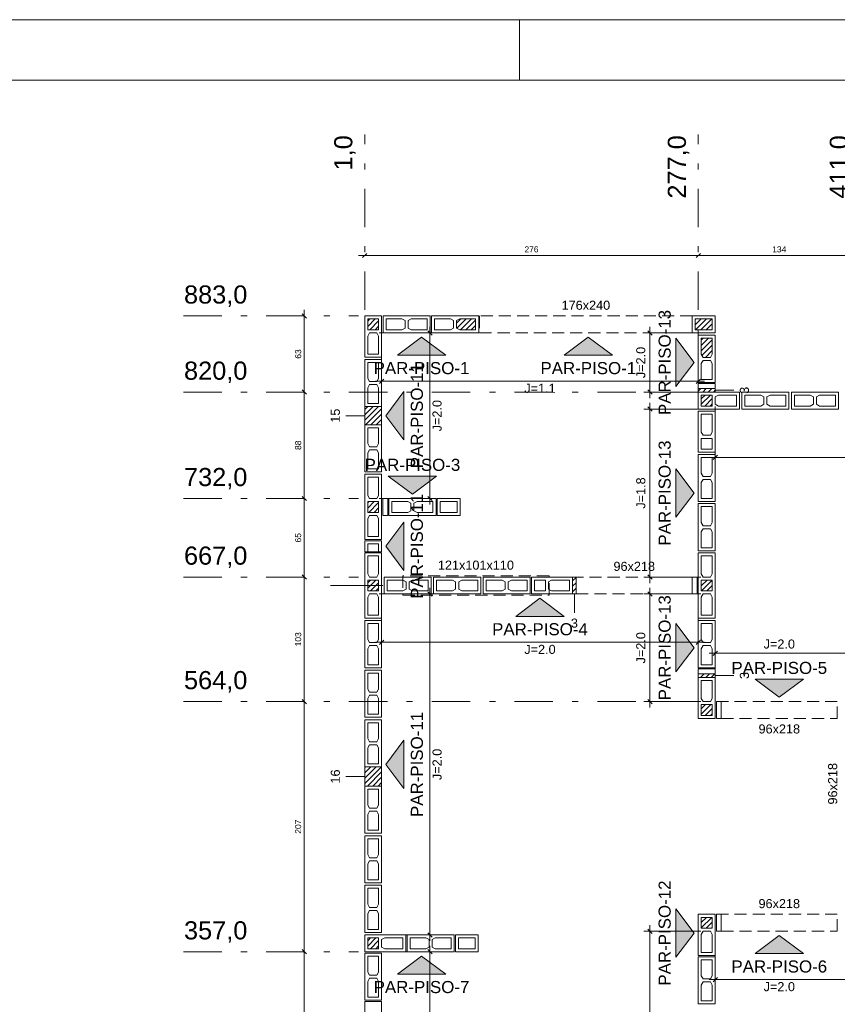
# Model space of a CAD drawing. Header units: millimetres. Extents: x 337 to 624, y -381 to -65.
# Tile 105 of 139: x 363 to 377, y -81 to -65. Entities that reach past the tile are written whole.
import ezdxf

# ---------------------------------------------------------------- set-up
doc = ezdxf.new("R2010")
doc.units = ezdxf.units.MM
doc.header["$MEASUREMENT"] = 0
doc.linetypes.add('DASHDOT2', pattern=[1.27, 0.635, -0.3175, 0, -0.3175])
doc.linetypes.add('JIS_02_2.0', pattern=[0.3, 0.2, -0.1])
for name, color, linetype, lineweight in [('Cotas', 7, 'Continuous', 5), ('Nível 1', 142, 'Continuous', 0), ('PA-Ajustes', 8, 'Continuous', 5), ('PA-Eixos', 9, 'DASHDOT2', 13), ('PA-Graute', 8, 'Continuous', 0), ('PA-Janelas', 6, 'JIS_02_2.0', 0), ('PA-Portas', 6, 'JIS_02_2.0', 0), ('PE-Contrafiamento L', 1, 'Continuous', 13), ('PE-Contrafiamento T', 1, 'Continuous', 5), ('PE-Inteiro', 7, 'Continuous', 5), ('PE-Meio', 1, 'Continuous', 5), ('PE-Pastilha', 3, 'Continuous', 5), ('PE-Textos paredes', 7, 'Continuous', 5), ('PRANCHA 01', 7, 'Continuous', 20), ('Texto da cota', 7, 'Continuous', 0), ('Textos', 7, 'Continuous', 5)]:
    doc.layers.add(name, color=color, linetype=linetype, lineweight=lineweight)
doc.styles.add('Arial', font='arial.ttf')
pattern_1 = [(45, (424.86718, -154.377345), (-0.044194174, 0.044194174), [])]

msp = doc.modelspace()

# ---------------------------------------------------------------- hatches: boundary and pattern name
at = {"layer": 'PA-Ajustes', "linetype": 'Continuous'}
h = msp.add_hatch(dxfattribs=at)
h.set_pattern_fill('ANSI31', color=8, scale=0.5, style=0)
h.set_pattern_definition(pattern_1)
h.paths.add_polyline_path([(374.6672, -71.1697), (374.3872, -71.1697), (374.3872, -71.2297), (374.6672, -71.2297)])
h = msp.add_hatch(dxfattribs=at)
h.set_pattern_fill('ANSI31', color=8, scale=0.5, style=0)
h.set_pattern_definition(pattern_1)
h.paths.add_polyline_path([(368.8672, -71.7697), (369.1472, -71.7697), (369.1472, -71.4697), (368.8672, -71.4697)])
h = msp.add_hatch(dxfattribs=at)
h.set_pattern_fill('ANSI31', color=8, scale=0.5, style=0)
h.set_pattern_definition(pattern_1)
h.paths.add_polyline_path([(372.3072, -74.2897), (372.3072, -74.5697), (372.3672, -74.5697), (372.3672, -74.2897)])
h = msp.add_hatch(dxfattribs=at)
h.set_pattern_fill('ANSI31', color=8, scale=0.5, style=0)
h.set_pattern_definition(pattern_1)
h.paths.add_polyline_path([(374.6672, -75.8897), (374.3872, -75.8897), (374.3872, -75.9497), (374.6672, -75.9497)])
h = msp.add_hatch(dxfattribs=at)
h.set_pattern_fill('ANSI31', color=8, scale=0.5, style=0)
h.set_pattern_definition(pattern_1)
h.paths.add_polyline_path([(368.8672, -77.7497), (369.1472, -77.7497), (369.1472, -77.4297), (368.8672, -77.4297)])
at = {"layer": 'PA-Graute', "linetype": 'Continuous'}
h = msp.add_hatch(dxfattribs=at)
h.set_pattern_fill('ANSI31', color=8, scale=0.5, style=0)
h.set_pattern_definition(pattern_1)
h.paths.add_polyline_path([(369.0972, -70.0197), (369.0972, -70.1997), (368.9172, -70.1997), (368.9172, -70.0197)])
h = msp.add_hatch(dxfattribs=at)
h.set_pattern_fill('ANSI31', color=8, scale=0.5, style=0)
h.set_pattern_definition(pattern_1)
h.paths.add_polyline_path([(370.7029, -70.1997), (370.4399, -70.1997), (370.3879, -70.1717), (370.3879, -70.0477), (370.4399, -70.0197), (370.7029, -70.0197)])
h = msp.add_hatch(dxfattribs=at)
h.set_pattern_fill('ANSI31', color=8, scale=0.5, style=0)
h.set_pattern_definition(pattern_1)
h.paths.add_polyline_path([(374.6172, -70.1997), (374.3372, -70.1997), (374.3372, -70.0197), (374.6172, -70.0197)])
h = msp.add_hatch(dxfattribs=at)
h.set_pattern_fill('ANSI31', color=8, scale=0.5, style=0)
h.set_pattern_definition(pattern_1)
h.paths.add_polyline_path([(374.6172, -70.3397), (374.6172, -70.6027), (374.5892, -70.6547), (374.4652, -70.6547), (374.4372, -70.6027), (374.4372, -70.3397)])
h = msp.add_hatch(dxfattribs=at)
h.set_pattern_fill('ANSI31', color=8, scale=0.5, style=0)
h.set_pattern_definition(pattern_1)
h.paths.add_polyline_path([(374.4372, -71.2797), (374.6172, -71.2797), (374.6172, -71.4597), (374.4372, -71.4597)])
h = msp.add_hatch(dxfattribs=at)
h.set_pattern_fill('ANSI31', color=8, scale=0.5, style=0)
h.set_pattern_definition(pattern_1)
h.paths.add_polyline_path([(369.0972, -73.0397), (369.0972, -73.2197), (368.9172, -73.2197), (368.9172, -73.0397)])
h = msp.add_hatch(dxfattribs=at)
h.set_pattern_fill('ANSI31', color=8, scale=0.5, style=0)
h.set_pattern_definition(pattern_1)
h.paths.add_polyline_path([(368.9172, -74.5197), (368.9172, -74.3397), (369.0972, -74.3397), (369.0972, -74.5197)])
h = msp.add_hatch(dxfattribs=at)
h.set_pattern_fill('ANSI31', color=8, scale=0.5, style=0)
h.set_pattern_definition(pattern_1)
h.paths.add_polyline_path([(374.6172, -74.3397), (374.6172, -74.5197), (374.4372, -74.5197), (374.4372, -74.3397)])
h = msp.add_hatch(dxfattribs=at)
h.set_pattern_fill('ANSI31', color=8, scale=0.5, style=0)
h.set_pattern_definition(pattern_1)
h.paths.add_polyline_path([(374.4372, -76.5797), (374.4372, -76.3997), (374.6172, -76.3997), (374.6172, -76.5797)])
h = msp.add_hatch(dxfattribs=at)
h.set_pattern_fill('ANSI31', color=8, scale=0.5, style=0)
h.set_pattern_definition(pattern_1)
h.paths.add_polyline_path([(374.6172, -79.9197), (374.6172, -80.0997), (374.4372, -80.0997), (374.4372, -79.9197)])
h = msp.add_hatch(dxfattribs=at)
h.set_pattern_fill('ANSI31', color=8, scale=0.5, style=0)
h.set_pattern_definition(pattern_1)
h.paths.add_polyline_path([(368.9172, -80.2597), (369.0972, -80.2597), (369.0972, -80.4397), (368.9172, -80.4397)])
at = {"layer": 'PE-Textos paredes', "linetype": 'Continuous'}
for points in [[(369.8072, -70.3197), (369.4072, -70.6197), (370.2072, -70.6197)], [(372.5672, -70.3197), (372.1672, -70.6197), (372.9672, -70.6197)], [(374.3172, -70.7397), (374.0172, -71.1397), (374.0172, -70.3397)], [(369.2172, -71.6197), (369.5172, -72.0197), (369.5172, -71.2197)], [(369.6572, -72.9197), (369.2572, -72.6197), (370.0572, -72.6197)], [(374.3172, -72.8997), (374.0172, -73.2997), (374.0172, -72.4997)], [(369.2172, -73.7797), (369.5172, -74.1797), (369.5172, -73.3797)], [(371.7672, -74.6397), (371.3672, -74.9397), (372.1672, -74.9397)], [(374.3172, -75.4597), (374.0172, -75.8597), (374.0172, -75.0597)], [(375.7273, -76.2797), (375.3273, -75.9797), (376.1273, -75.9797)], [(369.2172, -77.3897), (369.5172, -77.7897), (369.5172, -76.9897)], [(374.3172, -80.1797), (374.0172, -80.5797), (374.0172, -79.7797)], [(375.7273, -80.2197), (375.3273, -80.5197), (376.1273, -80.5197)], [(369.8072, -80.5597), (369.4072, -80.8597), (370.2072, -80.8597)]]:
    msp.add_hatch(color=7, dxfattribs=at).paths.add_polyline_path(points)

# ---------------------------------------------------------------- linework, layer by layer
at = {"layer": 'Cotas'}
for p, q in [((374.4872, -68.9697), (368.7672, -68.9697)), ((368.9025, -68.9343), (368.8318, -69.0051)), ((377.1674, -68.9697), (374.2872, -68.9697)), ((374.4225, -68.9343), (374.3518, -69.0051)), ((374.4225, -68.9343), (374.3518, -69.0051)), ((367.8672, -69.8697), (367.8672, -71.3297)), ((367.8318, -69.9343), (367.9025, -70.0051)), ((369.1472, -70.2097), (369.1472, -71.1497)), ((369.9472, -70.1497), (369.9472, -73.0897)), ((373.5872, -71.3297), (373.5872, -70.1497)), ((374.3872, -70.2097), (374.3872, -71.1497)), ((369.1072, -70.2497), (370.0472, -70.2497)), ((369.9118, -70.2143), (369.9825, -70.2851)), ((374.4272, -70.2497), (373.4872, -70.2497)), ((373.6225, -70.2851), (373.5518, -70.2143)), ((369.1825, -71.0143), (369.1118, -71.0851)), ((374.4225, -71.0143), (374.3518, -71.0851)), ((367.8672, -71.1297), (367.8672, -73.0897)), ((374.4872, -71.0497), (369.0472, -71.0497)), ((367.8318, -71.1943), (367.9025, -71.2651)), ((367.8318, -71.1943), (367.9025, -71.2651)), ((374.4272, -71.2297), (373.4872, -71.2297)), ((373.6225, -71.2651), (373.5518, -71.1943)), ((374.4272, -71.5097), (373.4872, -71.5097)), ((373.6225, -71.5451), (373.5518, -71.4743)), ((373.5872, -74.3897), (373.5872, -71.4097)), ((374.6672, -71.4697), (374.6672, -72.4097)), ((382.6474, -72.3097), (374.5672, -72.3097)), ((374.7025, -72.2743), (374.6318, -72.3451)), ((367.8318, -72.9543), (367.9025, -73.0251)), ((367.8318, -72.9543), (367.9025, -73.0251)), ((367.8672, -72.8897), (367.8672, -74.3897)), ((369.9118, -72.9543), (369.9825, -73.0251)), ((369.1072, -72.9897), (370.0472, -72.9897)), ((367.8318, -74.2543), (367.9025, -74.3251)), ((367.8318, -74.2543), (367.9025, -74.3251)), ((367.8672, -74.1897), (367.8672, -76.4497)), ((373.6225, -74.3251), (373.5518, -74.2543)), ((374.4272, -74.2897), (373.4872, -74.2897)), ((369.1072, -74.5697), (370.0472, -74.5697)), ((369.1472, -74.5297), (369.1472, -75.4697)), ((369.9118, -74.5343), (369.9825, -74.6051)), ((369.9472, -74.4697), (369.9472, -80.3097)), ((374.4272, -74.5697), (373.4872, -74.5697)), ((373.6225, -74.6051), (373.5518, -74.5343)), ((373.5872, -76.4497), (373.5872, -74.4697)), ((374.3872, -74.5297), (374.3872, -75.4697)), ((374.4872, -75.3697), (369.0472, -75.3697)), ((369.1825, -75.3343), (369.1118, -75.4051)), ((374.4225, -75.3343), (374.3518, -75.4051)), ((374.5672, -75.5497), (376.8874, -75.5497)), ((374.6318, -75.5851), (374.7025, -75.5143)), ((374.6672, -76.3897), (374.6672, -75.4497)), ((367.8318, -76.3143), (367.9025, -76.3851)), ((367.8318, -76.3143), (367.9025, -76.3851)), ((367.8672, -76.2497), (367.8672, -80.5897)), ((374.4272, -76.3497), (373.4872, -76.3497)), ((373.6225, -76.3851), (373.5518, -76.3143)), ((373.6225, -80.1851), (373.5518, -80.1143)), ((373.5872, -85.0899), (373.5872, -80.0497)), ((374.6672, -80.1097), (374.6672, -81.0497)), ((369.1072, -80.2097), (370.0472, -80.2097)), ((369.9118, -80.1743), (369.9825, -80.2451)), ((374.4272, -80.1497), (373.4872, -80.1497)), ((367.8318, -80.4543), (367.9025, -80.5251)), ((367.8318, -80.4543), (367.9025, -80.5251)), ((367.8672, -80.3897), (367.8672, -85.3699)), ((369.9118, -80.4543), (369.9825, -80.5251)), ((369.9472, -80.3897), (369.9472, -87.4299)), ((369.1072, -80.4897), (370.0472, -80.4897)), ((376.8874, -80.9497), (374.5672, -80.9497)), ((374.7025, -80.9143), (374.6318, -80.9851))]:
    msp.add_line(p, q, dxfattribs=at)
for points in [[(374.6772, -71.1997), (374.9772, -71.1997)], [(368.8572, -71.6197), (368.5572, -71.6197)], [(372.3372, -74.5797), (372.3372, -74.8797)], [(374.6772, -75.9197), (374.9772, -75.9197)], [(368.8572, -77.5897), (368.5572, -77.5897)]]:
    msp.add_lwpolyline(points, dxfattribs=at)
at = {"layer": 'Nível 1'}
msp.add_line((369.1672, -74.4297), (368.2999, -74.4297), dxfattribs=at)
at = {"layer": 'PA-Ajustes', "linetype": 'Continuous'}
for points in [[(374.6672, -71.1697), (374.3872, -71.1697), (374.3872, -71.2297), (374.6672, -71.2297), (374.6672, -71.1697)], [(368.8672, -71.7697), (369.1472, -71.7697), (369.1472, -71.4697), (368.8672, -71.4697), (368.8672, -71.7697)], [(372.3072, -74.2897), (372.3072, -74.5697), (372.3672, -74.5697), (372.3672, -74.2897), (372.3072, -74.2897)], [(374.6672, -75.8897), (374.3872, -75.8897), (374.3872, -75.9497), (374.6672, -75.9497), (374.6672, -75.8897)], [(368.8672, -77.7497), (369.1472, -77.7497), (369.1472, -77.4297), (368.8672, -77.4297), (368.8672, -77.7497)]]:
    msp.add_lwpolyline(points, dxfattribs=at)
at = {"layer": 'PA-Eixos'}
for p, q in [((368.8672, -69.8697), (368.8672, -66.9697)), ((374.3872, -69.8697), (374.3872, -66.9697)), ((365.8672, -69.9697), (368.7672, -69.9697)), ((365.8672, -71.2297), (374.2872, -71.2297)), ((365.8672, -72.9897), (368.7672, -72.9897)), ((365.8672, -74.2897), (368.7672, -74.2897)), ((365.8672, -76.3497), (374.2872, -76.3497)), ((365.8672, -80.4897), (368.7672, -80.4897))]:
    msp.add_line(p, q, dxfattribs=at)
at = {"layer": 'PA-Janelas'}
msp.add_lwpolyline([(369.4972, -74.2697), (369.4972, -74.5897), (371.9172, -74.5897), (371.9172, -74.2697), (369.4972, -74.2697)], dxfattribs=at)
at = {"layer": 'PA-Portas'}
for points in [[(370.7672, -69.9697), (370.7672, -70.2497), (374.2872, -70.2497), (374.2872, -69.9697), (370.7672, -69.9697)], [(372.3672, -74.2897), (372.3672, -74.5697), (374.2872, -74.5697), (374.2872, -74.2897), (372.3672, -74.2897)], [(376.6874, -76.6297), (376.6874, -76.3497), (374.7674, -76.3497), (374.7674, -76.6297), (376.6874, -76.6297)], [(374.7672, -79.8697), (374.7672, -80.1497), (376.6872, -80.1497), (376.6872, -79.8697), (374.7672, -79.8697)]]:
    msp.add_lwpolyline(points, dxfattribs=at)
at = {"layer": 'PE-Contrafiamento L', "linetype": 'Continuous'}
for points in [[(369.1472, -69.9697), (369.1472, -70.6497), (368.8672, -70.6497), (368.8672, -69.9697), (369.1472, -69.9697)], [(374.3872, -71.2297), (375.0672, -71.2297), (375.0672, -71.5097), (374.3872, -71.5097), (374.3872, -71.2297)], [(374.3872, -72.2247), (374.3872, -71.5447), (374.6672, -71.5447), (374.6672, -72.2247), (374.3872, -72.2247)], [(371.6272, -74.2897), (372.3072, -74.2897), (372.3072, -74.5697), (371.6272, -74.5697), (371.6272, -74.2897)], [(374.3872, -76.6297), (374.3872, -75.9497), (374.6672, -75.9497), (374.6672, -76.6297), (374.3872, -76.6297)], [(374.6672, -79.8697), (374.6672, -80.5497), (374.3872, -80.5497), (374.3872, -79.8697), (374.6672, -79.8697)], [(368.8672, -80.2097), (369.5472, -80.2097), (369.5472, -80.4897), (368.8672, -80.4897), (368.8672, -80.2097)]]:
    msp.add_lwpolyline(points, dxfattribs=at)
at = {"layer": 'PE-Contrafiamento L', "linetype": 'Continuous', "lineweight": 5}
for points in [[(369.0972, -70.0197), (369.0972, -70.1997), (368.9172, -70.1997), (368.9172, -70.0197), (369.0972, -70.0197)], [(369.0692, -70.2497), (369.0972, -70.3017), (369.0972, -70.5997), (368.9172, -70.5997), (368.9172, -70.3017), (368.9452, -70.2497), (369.0692, -70.2497)], [(374.4372, -71.2797), (374.6172, -71.2797), (374.6172, -71.4597), (374.4372, -71.4597), (374.4372, -71.2797)], [(374.6672, -71.3077), (374.7192, -71.2797), (375.0172, -71.2797), (375.0172, -71.4597), (374.7192, -71.4597), (374.6672, -71.4317), (374.6672, -71.3077)], [(374.4652, -71.9447), (374.4372, -71.8927), (374.4372, -71.5947), (374.6172, -71.5947), (374.6172, -71.8927), (374.5892, -71.9447), (374.4652, -71.9447)], [(374.4372, -72.1747), (374.4372, -71.9947), (374.6172, -71.9947), (374.6172, -72.1747), (374.4372, -72.1747)], [(371.6772, -74.3397), (371.8572, -74.3397), (371.8572, -74.5197), (371.6772, -74.5197), (371.6772, -74.3397)], [(371.9072, -74.3677), (371.9592, -74.3397), (372.2572, -74.3397), (372.2572, -74.5197), (371.9592, -74.5197), (371.9072, -74.4917), (371.9072, -74.3677)], [(374.4652, -76.3497), (374.4372, -76.2977), (374.4372, -75.9997), (374.6172, -75.9997), (374.6172, -76.2977), (374.5892, -76.3497), (374.4652, -76.3497)], [(374.4372, -76.5797), (374.4372, -76.3997), (374.6172, -76.3997), (374.6172, -76.5797), (374.4372, -76.5797)], [(374.6172, -79.9197), (374.6172, -80.0997), (374.4372, -80.0997), (374.4372, -79.9197), (374.6172, -79.9197)], [(368.9172, -80.2597), (369.0972, -80.2597), (369.0972, -80.4397), (368.9172, -80.4397), (368.9172, -80.2597)], [(369.1472, -80.2877), (369.1992, -80.2597), (369.4972, -80.2597), (369.4972, -80.4397), (369.1992, -80.4397), (369.1472, -80.4117), (369.1472, -80.2877)], [(374.5892, -80.1497), (374.6172, -80.2017), (374.6172, -80.4997), (374.4372, -80.4997), (374.4372, -80.2017), (374.4652, -80.1497), (374.5892, -80.1497)]]:
    msp.add_lwpolyline(points, dxfattribs=at)
at = {"layer": 'PE-Contrafiamento T', "linetype": 'Continuous'}
for points in [[(369.1472, -72.5897), (369.1472, -73.6697), (368.8672, -73.6697), (368.8672, -72.5897), (369.1472, -72.5897)], [(368.8672, -74.9697), (368.8672, -73.8897), (369.1472, -73.8897), (369.1472, -74.9697), (368.8672, -74.9697)], [(374.6672, -73.8897), (374.6672, -74.9697), (374.3872, -74.9697), (374.3872, -73.8897), (374.6672, -73.8897)]]:
    msp.add_lwpolyline(points, dxfattribs=at)
at = {"layer": 'PE-Contrafiamento T', "linetype": 'Continuous', "lineweight": 5}
for points in [[(369.0972, -72.6397), (369.0972, -72.9377), (369.0692, -72.9897), (368.9452, -72.9897), (368.9172, -72.9377), (368.9172, -72.6397), (369.0972, -72.6397)], [(369.0972, -73.0397), (369.0972, -73.2197), (368.9172, -73.2197), (368.9172, -73.0397), (369.0972, -73.0397)], [(368.9172, -73.6197), (368.9172, -73.3217), (368.9452, -73.2697), (369.0692, -73.2697), (369.0972, -73.3217), (369.0972, -73.6197), (368.9172, -73.6197)], [(369.0972, -73.9397), (369.0972, -74.2377), (369.0692, -74.2897), (368.9452, -74.2897), (368.9172, -74.2377), (368.9172, -73.9397), (369.0972, -73.9397)], [(374.6172, -73.9397), (374.6172, -74.2377), (374.5892, -74.2897), (374.4652, -74.2897), (374.4372, -74.2377), (374.4372, -73.9397), (374.6172, -73.9397)], [(368.9172, -74.5197), (368.9172, -74.3397), (369.0972, -74.3397), (369.0972, -74.5197), (368.9172, -74.5197)], [(374.6172, -74.3397), (374.6172, -74.5197), (374.4372, -74.5197), (374.4372, -74.3397), (374.6172, -74.3397)], [(368.9172, -74.9197), (368.9172, -74.6217), (368.9452, -74.5697), (369.0692, -74.5697), (369.0972, -74.6217), (369.0972, -74.9197), (368.9172, -74.9197)], [(374.4372, -74.9197), (374.4372, -74.6217), (374.4652, -74.5697), (374.5892, -74.5697), (374.6172, -74.6217), (374.6172, -74.9197), (374.4372, -74.9197)]]:
    msp.add_lwpolyline(points, dxfattribs=at)
at = {"layer": 'PE-Inteiro', "linetype": 'Continuous'}
for points in [[(369.17, -69.9697), (369.95, -69.9697), (369.95, -70.2497), (369.17, -70.2497), (369.17, -69.9697)], [(369.9729, -69.9697), (370.7529, -69.9697), (370.7529, -70.2497), (369.9729, -70.2497), (369.9729, -69.9697)], [(374.6672, -70.2897), (374.6672, -71.0697), (374.3872, -71.0697), (374.3872, -70.2897), (374.6672, -70.2897)], [(368.8672, -71.4697), (368.8672, -70.6897), (369.1472, -70.6897), (369.1472, -71.4697), (368.8672, -71.4697)], [(375.1072, -71.2297), (375.8872, -71.2297), (375.8872, -71.5097), (375.1072, -71.5097), (375.1072, -71.2297)], [(375.9272, -71.2297), (376.7072, -71.2297), (376.7072, -71.5097), (375.9272, -71.5097), (375.9272, -71.2297)], [(368.8672, -72.5497), (368.8672, -71.7697), (369.1472, -71.7697), (369.1472, -72.5497), (368.8672, -72.5497)], [(374.6672, -72.2597), (374.6672, -73.0397), (374.3872, -73.0397), (374.3872, -72.2597), (374.6672, -72.2597)], [(370.0472, -73.2697), (369.2672, -73.2697), (369.2672, -72.9897), (370.0472, -72.9897), (370.0472, -73.2697)], [(374.6672, -73.0747), (374.6672, -73.8547), (374.3872, -73.8547), (374.3872, -73.0747), (374.6672, -73.0747)], [(369.1872, -74.2897), (369.9672, -74.2897), (369.9672, -74.5697), (369.1872, -74.5697), (369.1872, -74.2897)], [(370.0072, -74.2897), (370.7872, -74.2897), (370.7872, -74.5697), (370.0072, -74.5697), (370.0072, -74.2897)], [(370.8272, -74.2897), (371.6072, -74.2897), (371.6072, -74.5697), (370.8272, -74.5697), (370.8272, -74.2897)], [(368.8672, -75.7897), (368.8672, -75.0097), (369.1472, -75.0097), (369.1472, -75.7897), (368.8672, -75.7897)], [(374.6672, -75.0097), (374.6672, -75.7897), (374.3872, -75.7897), (374.3872, -75.0097), (374.6672, -75.0097)], [(368.8672, -76.6097), (368.8672, -75.8297), (369.1472, -75.8297), (369.1472, -76.6097), (368.8672, -76.6097)], [(368.8672, -77.4297), (368.8672, -76.6497), (369.1472, -76.6497), (369.1472, -77.4297), (368.8672, -77.4297)], [(368.8672, -78.5297), (368.8672, -77.7497), (369.1472, -77.7497), (369.1472, -78.5297), (368.8672, -78.5297)], [(368.8672, -79.3497), (368.8672, -78.5697), (369.1472, -78.5697), (369.1472, -79.3497), (368.8672, -79.3497)], [(368.8672, -80.1697), (368.8672, -79.3897), (369.1472, -79.3897), (369.1472, -80.1697), (368.8672, -80.1697)], [(369.5672, -80.2097), (370.3472, -80.2097), (370.3472, -80.4897), (369.5672, -80.4897), (369.5672, -80.2097)], [(368.8672, -81.2919), (368.8672, -80.5119), (369.1472, -80.5119), (369.1472, -81.2919), (368.8672, -81.2919)], [(374.6672, -80.5731), (374.6672, -81.3531), (374.3872, -81.3531), (374.3872, -80.5731), (374.6672, -80.5731)], [(368.8672, -82.0942), (368.8672, -81.3142), (369.1472, -81.3142), (369.1472, -82.0942), (368.8672, -82.0942)]]:
    msp.add_lwpolyline(points, dxfattribs=at)
at = {"layer": 'PE-Inteiro', "linetype": 'Continuous', "lineweight": 5}
for points in [[(369.22, -70.0197), (369.483, -70.0197), (369.535, -70.0477), (369.535, -70.1717), (369.483, -70.1997), (369.22, -70.1997), (369.22, -70.0197)], [(369.9, -70.1997), (369.637, -70.1997), (369.585, -70.1717), (369.585, -70.0477), (369.637, -70.0197), (369.9, -70.0197), (369.9, -70.1997)], [(370.0229, -70.0197), (370.2859, -70.0197), (370.3379, -70.0477), (370.3379, -70.1717), (370.2859, -70.1997), (370.0229, -70.1997), (370.0229, -70.0197)], [(370.7029, -70.1997), (370.4399, -70.1997), (370.3879, -70.1717), (370.3879, -70.0477), (370.4399, -70.0197), (370.7029, -70.0197), (370.7029, -70.1997)], [(374.6172, -70.3397), (374.6172, -70.6027), (374.5892, -70.6547), (374.4652, -70.6547), (374.4372, -70.6027), (374.4372, -70.3397), (374.6172, -70.3397)], [(369.0972, -70.7397), (369.0972, -71.0027), (369.0692, -71.0547), (368.9452, -71.0547), (368.9172, -71.0027), (368.9172, -70.7397), (369.0972, -70.7397)], [(374.4372, -71.0197), (374.4372, -70.7567), (374.4652, -70.7047), (374.5892, -70.7047), (374.6172, -70.7567), (374.6172, -71.0197), (374.4372, -71.0197)], [(368.9172, -71.4197), (368.9172, -71.1567), (368.9452, -71.1047), (369.0692, -71.1047), (369.0972, -71.1567), (369.0972, -71.4197), (368.9172, -71.4197)], [(375.1572, -71.2797), (375.4202, -71.2797), (375.4722, -71.3077), (375.4722, -71.4317), (375.4202, -71.4597), (375.1572, -71.4597), (375.1572, -71.2797)], [(375.8372, -71.4597), (375.5742, -71.4597), (375.5222, -71.4317), (375.5222, -71.3077), (375.5742, -71.2797), (375.8372, -71.2797), (375.8372, -71.4597)], [(375.9772, -71.2797), (376.2402, -71.2797), (376.2922, -71.3077), (376.2922, -71.4317), (376.2402, -71.4597), (375.9772, -71.4597), (375.9772, -71.2797)], [(376.6572, -71.4597), (376.3942, -71.4597), (376.3422, -71.4317), (376.3422, -71.3077), (376.3942, -71.2797), (376.6572, -71.2797), (376.6572, -71.4597)], [(369.0972, -71.8197), (369.0972, -72.0827), (369.0692, -72.1347), (368.9452, -72.1347), (368.9172, -72.0827), (368.9172, -71.8197), (369.0972, -71.8197)], [(368.9172, -72.4997), (368.9172, -72.2367), (368.9452, -72.1847), (369.0692, -72.1847), (369.0972, -72.2367), (369.0972, -72.4997), (368.9172, -72.4997)], [(374.6172, -72.3097), (374.6172, -72.5727), (374.5892, -72.6247), (374.4652, -72.6247), (374.4372, -72.5727), (374.4372, -72.3097), (374.6172, -72.3097)], [(374.4372, -72.9897), (374.4372, -72.7267), (374.4652, -72.6747), (374.5892, -72.6747), (374.6172, -72.7267), (374.6172, -72.9897), (374.4372, -72.9897)], [(369.3172, -73.0397), (369.5802, -73.0397), (369.6322, -73.0677), (369.6322, -73.1917), (369.5802, -73.2197), (369.3172, -73.2197), (369.3172, -73.0397)], [(369.9972, -73.2197), (369.7342, -73.2197), (369.6822, -73.1917), (369.6822, -73.0677), (369.7342, -73.0397), (369.9972, -73.0397), (369.9972, -73.2197)], [(374.6172, -73.1247), (374.6172, -73.3877), (374.5892, -73.4397), (374.4652, -73.4397), (374.4372, -73.3877), (374.4372, -73.1247), (374.6172, -73.1247)], [(374.4372, -73.8047), (374.4372, -73.5417), (374.4652, -73.4897), (374.5892, -73.4897), (374.6172, -73.5417), (374.6172, -73.8047), (374.4372, -73.8047)], [(369.2372, -74.3397), (369.5002, -74.3397), (369.5522, -74.3677), (369.5522, -74.4917), (369.5002, -74.5197), (369.2372, -74.5197), (369.2372, -74.3397)], [(369.9172, -74.5197), (369.6542, -74.5197), (369.6022, -74.4917), (369.6022, -74.3677), (369.6542, -74.3397), (369.9172, -74.3397), (369.9172, -74.5197)], [(370.0572, -74.3397), (370.3202, -74.3397), (370.3722, -74.3677), (370.3722, -74.4917), (370.3202, -74.5197), (370.0572, -74.5197), (370.0572, -74.3397)], [(370.7372, -74.5197), (370.4742, -74.5197), (370.4222, -74.4917), (370.4222, -74.3677), (370.4742, -74.3397), (370.7372, -74.3397), (370.7372, -74.5197)], [(370.8772, -74.3397), (371.1402, -74.3397), (371.1922, -74.3677), (371.1922, -74.4917), (371.1402, -74.5197), (370.8772, -74.5197), (370.8772, -74.3397)], [(371.5572, -74.5197), (371.2942, -74.5197), (371.2422, -74.4917), (371.2422, -74.3677), (371.2942, -74.3397), (371.5572, -74.3397), (371.5572, -74.5197)], [(369.0972, -75.0597), (369.0972, -75.3227), (369.0692, -75.3747), (368.9452, -75.3747), (368.9172, -75.3227), (368.9172, -75.0597), (369.0972, -75.0597)], [(374.6172, -75.0597), (374.6172, -75.3227), (374.5892, -75.3747), (374.4652, -75.3747), (374.4372, -75.3227), (374.4372, -75.0597), (374.6172, -75.0597)], [(368.9172, -75.7397), (368.9172, -75.4767), (368.9452, -75.4247), (369.0692, -75.4247), (369.0972, -75.4767), (369.0972, -75.7397), (368.9172, -75.7397)], [(374.4372, -75.7397), (374.4372, -75.4767), (374.4652, -75.4247), (374.5892, -75.4247), (374.6172, -75.4767), (374.6172, -75.7397), (374.4372, -75.7397)], [(369.0972, -75.8797), (369.0972, -76.1427), (369.0692, -76.1947), (368.9452, -76.1947), (368.9172, -76.1427), (368.9172, -75.8797), (369.0972, -75.8797)], [(368.9172, -76.5597), (368.9172, -76.2967), (368.9452, -76.2447), (369.0692, -76.2447), (369.0972, -76.2967), (369.0972, -76.5597), (368.9172, -76.5597)], [(369.0972, -76.6997), (369.0972, -76.9627), (369.0692, -77.0147), (368.9452, -77.0147), (368.9172, -76.9627), (368.9172, -76.6997), (369.0972, -76.6997)], [(368.9172, -77.3797), (368.9172, -77.1167), (368.9452, -77.0647), (369.0692, -77.0647), (369.0972, -77.1167), (369.0972, -77.3797), (368.9172, -77.3797)], [(369.0972, -77.7997), (369.0972, -78.0627), (369.0692, -78.1147), (368.9452, -78.1147), (368.9172, -78.0627), (368.9172, -77.7997), (369.0972, -77.7997)], [(368.9172, -78.4797), (368.9172, -78.2167), (368.9452, -78.1647), (369.0692, -78.1647), (369.0972, -78.2167), (369.0972, -78.4797), (368.9172, -78.4797)], [(369.0972, -78.6197), (369.0972, -78.8827), (369.0692, -78.9347), (368.9452, -78.9347), (368.9172, -78.8827), (368.9172, -78.6197), (369.0972, -78.6197)], [(368.9172, -79.2997), (368.9172, -79.0367), (368.9452, -78.9847), (369.0692, -78.9847), (369.0972, -79.0367), (369.0972, -79.2997), (368.9172, -79.2997)], [(369.0972, -79.4397), (369.0972, -79.7027), (369.0692, -79.7547), (368.9452, -79.7547), (368.9172, -79.7027), (368.9172, -79.4397), (369.0972, -79.4397)], [(368.9172, -80.1197), (368.9172, -79.8567), (368.9452, -79.8047), (369.0692, -79.8047), (369.0972, -79.8567), (369.0972, -80.1197), (368.9172, -80.1197)], [(369.6172, -80.2597), (369.8802, -80.2597), (369.9322, -80.2877), (369.9322, -80.4117), (369.8802, -80.4397), (369.6172, -80.4397), (369.6172, -80.2597)], [(370.2972, -80.4397), (370.0342, -80.4397), (369.9822, -80.4117), (369.9822, -80.2877), (370.0342, -80.2597), (370.2972, -80.2597), (370.2972, -80.4397)], [(369.0972, -80.5619), (369.0972, -80.8249), (369.0692, -80.8769), (368.9452, -80.8769), (368.9172, -80.8249), (368.9172, -80.5619), (369.0972, -80.5619)], [(374.6172, -80.6231), (374.6172, -80.8861), (374.5892, -80.9381), (374.4652, -80.9381), (374.4372, -80.8861), (374.4372, -80.6231), (374.6172, -80.6231)], [(368.9172, -81.2419), (368.9172, -80.9789), (368.9452, -80.9269), (369.0692, -80.9269), (369.0972, -80.9789), (369.0972, -81.2419), (368.9172, -81.2419)], [(374.4372, -81.3031), (374.4372, -81.0401), (374.4652, -80.9881), (374.5892, -80.9881), (374.6172, -81.0401), (374.6172, -81.3031), (374.4372, -81.3031)]]:
    msp.add_lwpolyline(points, dxfattribs=at)
at = {"layer": 'PE-Meio', "linetype": 'Continuous'}
for points in [[(374.6672, -70.2497), (374.2872, -70.2497), (374.2872, -69.9697), (374.6672, -69.9697), (374.6672, -70.2497)], [(370.4472, -73.2697), (370.0672, -73.2697), (370.0672, -72.9897), (370.4472, -72.9897), (370.4472, -73.2697)], [(370.7472, -80.4897), (370.3672, -80.4897), (370.3672, -80.2097), (370.7472, -80.2097), (370.7472, -80.4897)]]:
    msp.add_lwpolyline(points, dxfattribs=at)
at = {"layer": 'PE-Meio', "linetype": 'Continuous', "lineweight": 5}
for points in [[(374.6172, -70.1997), (374.3372, -70.1997), (374.3372, -70.0197), (374.6172, -70.0197), (374.6172, -70.1997)], [(370.3972, -73.2197), (370.1172, -73.2197), (370.1172, -73.0397), (370.3972, -73.0397), (370.3972, -73.2197)], [(370.6972, -80.4397), (370.4172, -80.4397), (370.4172, -80.2597), (370.6972, -80.2597), (370.6972, -80.4397)]]:
    msp.add_lwpolyline(points, dxfattribs=at)
at = {"layer": 'PE-Pastilha', "linetype": 'Continuous'}
for points in [[(374.6672, -71.0897), (374.6672, -71.1697), (374.3872, -71.1697), (374.3872, -71.0897), (374.6672, -71.0897)], [(369.2472, -73.2697), (369.1672, -73.2697), (369.1672, -72.9897), (369.2472, -72.9897), (369.2472, -73.2697)], [(369.1472, -73.6897), (369.1472, -73.8697), (368.8672, -73.8697), (368.8672, -73.6897), (369.1472, -73.6897)], [(374.2872, -74.2897), (374.3672, -74.2897), (374.3672, -74.5697), (374.2872, -74.5697), (374.2872, -74.2897)], [(374.6672, -75.8097), (374.6672, -75.8897), (374.3872, -75.8897), (374.3872, -75.8097), (374.6672, -75.8097)], [(374.7672, -76.6297), (374.6872, -76.6297), (374.6872, -76.3497), (374.7672, -76.3497), (374.7672, -76.6297)], [(374.6872, -79.8697), (374.7672, -79.8697), (374.7672, -80.1497), (374.6872, -80.1497), (374.6872, -79.8697)]]:
    msp.add_lwpolyline(points, dxfattribs=at)
at = {"layer": 'PE-Pastilha', "linetype": 'Continuous', "lineweight": 5}
msp.add_lwpolyline([(369.0972, -73.8697), (369.0972, -73.7397), (368.9172, -73.7397), (368.9172, -73.8697)], dxfattribs=at)
at = {"layer": 'PE-Textos paredes'}
for points in [[(369.8072, -70.3197), (369.4072, -70.6197), (370.2072, -70.6197), (369.8072, -70.3197)], [(372.5672, -70.3197), (372.1672, -70.6197), (372.9672, -70.6197), (372.5672, -70.3197)], [(374.3172, -70.7397), (374.0172, -71.1397), (374.0172, -70.3397), (374.3172, -70.7397)], [(369.2172, -71.6197), (369.5172, -72.0197), (369.5172, -71.2197), (369.2172, -71.6197)], [(369.6572, -72.9197), (369.2572, -72.6197), (370.0572, -72.6197), (369.6572, -72.9197)], [(374.3172, -72.8997), (374.0172, -73.2997), (374.0172, -72.4997), (374.3172, -72.8997)], [(369.2172, -73.7797), (369.5172, -74.1797), (369.5172, -73.3797), (369.2172, -73.7797)], [(371.7672, -74.6397), (371.3672, -74.9397), (372.1672, -74.9397), (371.7672, -74.6397)], [(374.3172, -75.4597), (374.0172, -75.8597), (374.0172, -75.0597), (374.3172, -75.4597)], [(375.7273, -76.2797), (375.3273, -75.9797), (376.1273, -75.9797), (375.7273, -76.2797)], [(369.2172, -77.3897), (369.5172, -77.7897), (369.5172, -76.9897), (369.2172, -77.3897)], [(374.3172, -80.1797), (374.0172, -80.5797), (374.0172, -79.7797), (374.3172, -80.1797)], [(375.7273, -80.2197), (375.3273, -80.5197), (376.1273, -80.5197), (375.7273, -80.2197)], [(369.8072, -80.5597), (369.4072, -80.8597), (370.2072, -80.8597), (369.8072, -80.5597)]]:
    msp.add_lwpolyline(points, dxfattribs=at)
at = {"layer": 'PRANCHA 01'}
for points in [[(337.4312, -124.4682), (421.5312, -124.4682), (421.5312, -65.0682), (337.4312, -65.0682), (337.4312, -124.4682)], [(371.4312, -66.0682), (371.4312, -65.0682)]]:
    msp.add_lwpolyline(points, dxfattribs=at)
msp.add_lwpolyline([(339.9312, -123.4682), (420.5312, -123.4682), (420.5312, -66.0682), (339.9312, -66.0682)], close=True, dxfattribs=at)

# ---------------------------------------------------------------- texts
at = {"layer": 'Nível 1', "char_height": 0.3, "attachment_point": 9, "rotation": 90.00021, "line_spacing_factor": 0.9, "style": 'Arial'}
for s, insert, width in [('1,0', (368.7182, -66.9797), 1.204787), ('1,0', (368.7182, -66.9797), 1.204787), ('1,0', (368.7182, -66.9797), 1.204787), ('1,0', (368.7182, -66.9797), 1.204787), ('277,0', (374.2382, -66.9797), 2.136799), ('277,0', (374.2382, -66.9797), 2.136799), ('411,0', (376.9184, -66.9797), 2.136799)]:
    msp.add_mtext(s, dxfattribs=dict(at, insert=insert, width=width))
at = {"layer": 'Nível 1', "char_height": 0.3, "width": 2.136799, "attachment_point": 7, "line_spacing_factor": 0.9, "style": 'Arial'}
for s, insert in [('883,0', (365.8772, -69.8207)), ('883,0', (365.8772, -69.8207)), ('820,0', (365.8772, -71.0807)), ('820,0', (365.8772, -71.0807)), ('732,0', (365.8772, -72.8407)), ('732,0', (365.8772, -72.8407)), ('667,0', (365.8772, -74.1407)), ('667,0', (365.8772, -74.1407)), ('564,0', (365.8772, -76.2007)), ('357,0', (365.8772, -80.3407)), ('357,0', (365.8772, -80.3407))]:
    msp.add_mtext(s, dxfattribs=dict(at, insert=insert))
at = {"layer": 'PE-Textos paredes', "char_height": 0.2, "width": 3.478354, "attachment_point": 8, "rotation": 90.00021, "line_spacing_factor": 0.6, "style": 'Arial'}
for s, insert in [('PAR-PISO-13', (373.9332, -70.7397)), ('PAR-PISO-11', (369.8332, -71.6197)), ('PAR-PISO-13', (373.9332, -72.8997)), ('PAR-PISO-11', (369.8332, -73.7797)), ('PAR-PISO-13', (373.9332, -75.4597)), ('PAR-PISO-11', (369.8332, -77.3897)), ('PAR-PISO-12', (373.9332, -80.1797))]:
    msp.add_mtext(s, dxfattribs=dict(at, insert=insert))
at = {"layer": 'PE-Textos paredes', "char_height": 0.2, "width": 3.167683, "attachment_point": 8, "line_spacing_factor": 0.6, "style": 'Arial'}
for s, insert in [('PAR-PISO-1', (369.8072, -70.9357)), ('PAR-PISO-1', (372.5672, -70.9357)), ('PAR-PISO-3', (369.6572, -72.5357)), ('PAR-PISO-4', (371.7672, -75.2557)), ('PAR-PISO-5', (375.7273, -75.8957)), ('PAR-PISO-6', (375.7273, -80.8357)), ('PAR-PISO-7', (369.8072, -81.1757))]:
    msp.add_mtext(s, dxfattribs=dict(at, insert=insert))
at = {"layer": 'Texto da cota', "attachment_point": 8, "style": 'Arial'}
for s, insert, char_height, width, line_spacing_factor in [('276', (371.6272, -68.9197), 0.1, 0.506006, 0.9), ('134', (375.7273, -68.9197), 0.1, 0.506006, 0.9), ('J=1.1', (371.7672, -71.2437), 0.15, 1.036738, 0.6), ('J=2.0', (371.7672, -75.5637), 0.15, 1.036738, 0.6), ('J=2.0', (375.7273, -75.4747), 0.15, 1.036738, 0.6), ('J=2.0', (375.7273, -81.1437), 0.15, 1.036738, 0.6)]:
    msp.add_mtext(s, dxfattribs=dict(at, insert=insert, char_height=char_height, width=width, line_spacing_factor=line_spacing_factor))
at = {"layer": 'Texto da cota', "attachment_point": 8, "rotation": 90.00021, "style": 'Arial'}
for s, insert, char_height, width, line_spacing_factor in [('63', (367.8172, -70.5997), 0.1, 0.350671, 0.9), ('J=2.0', (373.5122, -70.7397), 0.15, 1.036738, 0.6), ('J=2.0', (370.1412, -71.6197), 0.15, 1.036738, 0.6), ('88', (367.8172, -72.1097), 0.1, 0.350671, 0.9), ('J=1.8', (373.5122, -72.8997), 0.15, 1.036738, 0.6), ('65', (367.8172, -73.6397), 0.1, 0.350671, 0.9), ('103', (367.8172, -75.3197), 0.1, 0.506006, 0.9), ('J=2.0', (373.5122, -75.4597), 0.15, 1.036738, 0.6), ('J=2.0', (370.1412, -77.3897), 0.15, 1.036738, 0.6), ('207', (367.8172, -78.4197), 0.1, 0.506006, 0.9)]:
    msp.add_mtext(s, dxfattribs=dict(at, insert=insert, char_height=char_height, width=width, line_spacing_factor=line_spacing_factor))
at = {"layer": 'Textos', "char_height": 0.15, "attachment_point": 8, "line_spacing_factor": 0.6, "style": 'Arial'}
for s, insert, width in [('176x240', (372.5272, -69.8697), 1.607698), ('121x101x110', (370.7072, -74.1697), 2.516387), ('96x218', (373.3272, -74.1897), 1.374695), ('3', (372.3372, -75.1292), 0.233003), ('96x218', (375.7274, -76.8797), 1.374695), ('96x218', (375.7272, -79.7697), 1.374695)]:
    msp.add_mtext(s, dxfattribs=dict(at, insert=insert, width=width))
at = {"layer": 'Textos', "char_height": 0.15, "attachment_point": 8, "rotation": 90.00021, "line_spacing_factor": 0.6, "style": 'Arial'}
for s, insert, width in [('3', (375.2267, -71.1997), 0.233003), ('15', (368.4577, -71.6197), 0.466006), ('3', (375.2267, -75.9197), 0.233003), ('16', (368.4577, -77.5897), 0.466006), ('96x218', (376.6874, -77.7097), 1.374695)]:
    msp.add_mtext(s, dxfattribs=dict(at, insert=insert, width=width))

doc.saveas('drawing.dxf')
